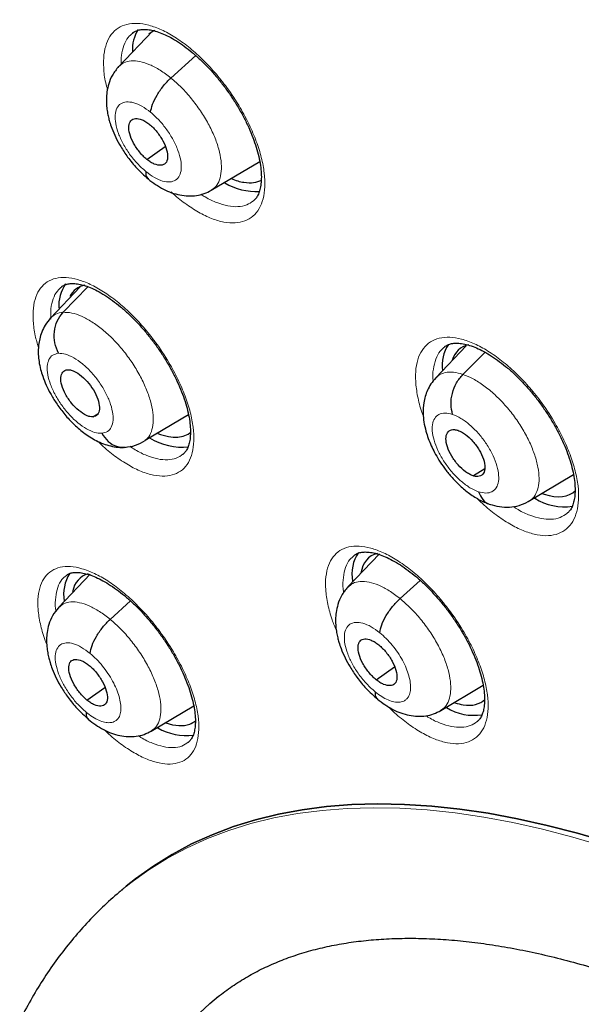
# Model space of a CAD drawing. Header units: millimetres. Extents: x 8 to 2385, y 12 to 2606.
# Tile 74 of 156: x 2171 to 2180, y 921 to 937. Entities that reach past the tile are written whole.
import ezdxf

# ---------------------------------------------------------------- set-up
doc = ezdxf.new("R2010")
doc.units = ezdxf.units.MM

msp = doc.modelspace()

# ---------------------------------------------------------------- linework, layer by layer
at = {"color": 7, "linetype": 'Continuous', "lineweight": 30}
for p, q in [((2173.095, 936.975), (2172.543, 936.392)), ((2173.398, 936.202), (2173.806, 936.572)), ((2173.003, 934.864), (2173.306, 935.075)), ((2174.063, 934.356), (2174.858, 934.83)), ((2171.905, 932.766), (2171.421, 932.254)), ((2171.627, 932.348), (2172.033, 932.769)), ((2178.253, 931.799), (2177.752, 931.269)), ((2178.2, 931.328), (2178.564, 931.691)), ((2172.117, 930.629), (2172.195, 930.676)), ((2172.978, 930.243), (2173.687, 930.666)), ((2178.373, 929.664), (2178.557, 929.779)), ((2179.273, 929.235), (2180.016, 929.679)), ((2176.826, 928.376), (2176.309, 927.83)), ((2172.072, 928.042), (2171.556, 927.497)), ((2177.165, 927.64), (2177.495, 927.939)), ((2172.4, 927.298), (2172.733, 927.6)), ((2176.772, 926.305), (2177.075, 926.515)), ((2172.018, 925.97), (2172.314, 926.177)), ((2177.835, 925.798), (2178.533, 926.214)), ((2173.076, 925.46), (2173.775, 925.877)), ((2172.666, 922.907), (2172.592, 922.845)), ((2172.592, 922.845), (2172.6, 922.852))]:
    msp.add_line(p, q, dxfattribs=at)
at = {"color": 252, "linetype": 'Continuous', "lineweight": 0, "flags": 128}
for points in [[(2172.6, 922.852), (2172.743, 922.967), (2173.036, 923.178), (2173.343, 923.369), (2173.664, 923.541), (2174.001, 923.694), (2174.351, 923.826), (2174.714, 923.939), (2175.091, 924.032), (2175.481, 924.104), (2175.884, 924.156), (2176.299, 924.189), (2176.725, 924.2), (2177.163, 924.192), (2177.612, 924.163), (2178.071, 924.114), (2178.541, 924.045), (2179.02, 923.956), (2179.508, 923.847), (2180.005, 923.717), (2180.51, 923.568)], [(2173.785, 920.744), (2174.038, 920.977), (2174.164, 921.082)]]:
    msp.add_lwpolyline(points, dxfattribs=at)
at = {"color": 7, "linetype": 'Continuous', "lineweight": 30, "flags": 128}
for points in [[(2172.666, 922.907), (2172.818, 923.029), (2173.11, 923.24), (2173.418, 923.432), (2173.739, 923.604), (2174.075, 923.756), (2174.426, 923.889), (2174.789, 924.001), (2175.166, 924.094), (2175.556, 924.166), (2175.959, 924.219), (2176.374, 924.251), (2176.8, 924.263), (2177.238, 924.254), (2177.687, 924.225), (2178.146, 924.176), (2178.616, 924.107), (2179.095, 924.018), (2179.583, 923.909), (2180.08, 923.779), (2180.586, 923.63)], [(2180.586, 923.63), (2180.08, 923.779), (2179.583, 923.909), (2179.095, 924.018), (2178.616, 924.107), (2178.146, 924.176), (2177.687, 924.225), (2177.238, 924.254), (2176.8, 924.263), (2176.374, 924.251), (2175.959, 924.219), (2175.556, 924.166), (2175.166, 924.094), (2174.789, 924.001), (2174.426, 923.889), (2174.075, 923.756), (2173.739, 923.604), (2173.418, 923.432), (2173.11, 923.24), (2172.818, 923.029), (2172.666, 922.907)], [(2173.785, 920.744), (2174.038, 920.977), (2174.183, 921.097)]]:
    msp.add_lwpolyline(points, dxfattribs=at)
at = {"color": 7, "linetype": 'Continuous', "lineweight": 30}
for centre, radius, start, end in [((2173.371, 936.677), 0.605, 147.7828, 183.7313), ((2174.793, 935.306), 0.97, 238.4838, 273.7233), ((2172.166, 932.461), 0.61, 144.6084, 184.4418), ((2178.481, 931.477), 0.623, 146.6489, 188.0221), ((2173.576, 931.111), 0.981, 237.5426, 276.6689), ((2179.87, 930.072), 0.924, 237.9174, 278.0984), ((2177.011, 928.042), 0.637, 145.9522, 190.5865), ((2172.311, 927.7), 0.676, 148.2288, 188.7168), ((2178.381, 926.598), 0.879, 238.8632, 278.9556), ((2173.651, 926.309), 0.923, 239.5262, 277.3648)]:
    msp.add_arc(centre, radius, start, end, dxfattribs=at)
for centre, major_axis, ratio, start_param, end_param in [((2173.991, 935.743), (-0.946, 1.189), 0.45452, 6.133022, 6.300783), ((2173.991, 935.743), (-0.946, 1.189), 0.45452, 2.463025, 2.68311), ((2173.991, 935.743), (-0.946, 1.189), 0.45452, 2.68311, 3.061582), ((2172.773, 931.548), (-0.941, 1.178), 0.454529, 6.044761, 6.497767), ((2179.081, 930.567), (-0.938, 1.178), 0.455783, 6.047389, 6.59648), ((2172.773, 931.548), (-0.941, 1.178), 0.454529, 2.477573, 2.838002), ((2172.773, 931.548), (-0.941, 1.178), 0.454529, 2.838002, 3.162265), ((2179.081, 930.567), (-0.938, 1.178), 0.455783, 2.493189, 2.525436), ((2179.081, 930.567), (-0.938, 1.178), 0.455783, 2.525436, 3.199523), ((2177.597, 927.138), (-0.94, 1.178), 0.45508, 6.067049, 6.683705), ((2172.854, 926.803), (-0.943, 1.178), 0.454182, 6.076395, 6.647397), ((2177.597, 927.138), (-0.94, 1.178), 0.45508, 2.539894, 2.681884), ((2177.597, 927.138), (-0.94, 1.178), 0.45508, 2.681884, 3.188655), ((2172.854, 926.803), (-0.943, 1.178), 0.454182, 2.993886, 3.152516), ((2172.854, 926.803), (-0.943, 1.178), 0.454182, 2.524458, 2.993886)]:
    msp.add_ellipse(centre, major_axis=major_axis, ratio=ratio, start_param=start_param, end_param=end_param, dxfattribs=at)
for points, knots in [([(2161.589, 939.385), (2161.706, 939.467), (2161.944, 939.635), (2162.322, 939.866), (2162.716, 940.084), (2163.124, 940.285), (2163.544, 940.467), (2163.977, 940.632), (2164.422, 940.779), (2164.879, 940.908), (2165.348, 941.02), (2165.828, 941.113), (2166.32, 941.189), (2166.822, 941.247), (2167.335, 941.287), (2167.86, 941.309), (2168.394, 941.313), (2168.939, 941.299), (2169.494, 941.267), (2170.059, 941.218), (2170.633, 941.151), (2171.216, 941.066), (2171.809, 940.963), (2172.41, 940.842), (2173.02, 940.703), (2173.638, 940.547), (2174.264, 940.373), (2174.898, 940.182), (2175.539, 939.973), (2176.187, 939.746), (2176.841, 939.502), (2177.502, 939.241), (2178.169, 938.963), (2178.842, 938.667), (2179.52, 938.355), (2180.203, 938.026), (2180.891, 937.68), (2181.583, 937.318), (2182.267, 936.946), (2182.773, 936.661), (2183.047, 936.504), (2183.1, 936.473)], [0, 0, 0, 0, 0.025624, 0.052318, 0.078988, 0.105626, 0.132224, 0.158776, 0.185279, 0.211732, 0.238135, 0.264489, 0.290799, 0.317068, 0.343298, 0.369496, 0.395665, 0.421809, 0.447932, 0.474038, 0.50013, 0.526211, 0.552284, 0.578351, 0.604414, 0.630474, 0.656533, 0.682592, 0.708652, 0.734714, 0.760778, 0.786844, 0.812914, 0.838988, 0.865065, 0.891146, 0.917232, 0.943321, 0.969414, 0.994141, 1, 1, 1, 1]), ([(2159.622, 940.022), (2159.62, 940.021), (2159.5, 939.915), (2159.274, 939.688), (2158.946, 939.343), (2158.634, 938.978), (2158.336, 938.598), (2158.052, 938.202), (2157.784, 937.789), (2157.53, 937.36), (2157.291, 936.915), (2157.068, 936.454), (2156.86, 935.978), (2156.667, 935.487), (2156.49, 934.981), (2156.328, 934.46), (2156.182, 933.924), (2156.052, 933.374), (2155.938, 932.811), (2155.84, 932.233), (2155.759, 931.642), (2155.693, 931.039), (2155.643, 930.422), (2155.61, 929.793), (2155.592, 929.152), (2155.591, 928.5), (2155.606, 927.836), (2155.637, 927.16), (2155.684, 926.474), (2155.747, 925.778), (2155.826, 925.072), (2155.921, 924.355), (2156.032, 923.63), (2156.158, 922.895), (2156.301, 922.151), (2156.458, 921.399), (2156.632, 920.639), (2156.821, 919.872), (2157.025, 919.097), (2157.244, 918.315), (2157.479, 917.526), (2157.728, 916.731), (2157.993, 915.93), (2158.272, 915.124), (2158.566, 914.312), (2158.874, 913.496), (2159.196, 912.675), (2159.533, 911.85), (2159.884, 911.022), (2160.248, 910.19), (2160.626, 909.355), (2161.018, 908.517), (2161.422, 907.678), (2161.84, 906.837), (2162.271, 905.994), (2162.715, 905.15), (2163.171, 904.306), (2163.639, 903.462), (2164.119, 902.617), (2164.611, 901.774), (2165.115, 900.931), (2165.63, 900.089), (2166.156, 899.25), (2166.693, 898.412), (2167.241, 897.577), (2167.799, 896.745), (2168.367, 895.916), (2168.945, 895.091), (2169.532, 894.27), (2170.129, 893.453), (2170.735, 892.641), (2171.349, 891.834), (2171.972, 891.033), (2172.603, 890.238), (2173.242, 889.449), (2173.889, 888.667), (2174.543, 887.891), (2175.203, 887.124), (2175.871, 886.363), (2176.545, 885.611), (2177.224, 884.868), (2177.91, 884.133), (2178.601, 883.408), (2179.297, 882.691), (2179.997, 881.985), (2180.703, 881.289), (2181.412, 880.603), (2182.125, 879.929), (2182.734, 879.362), (2183.107, 879.025), (2183.24, 878.905)], [0, 0, 0, 0, 0.000179, 0.011527, 0.022879, 0.034239, 0.04561, 0.056994, 0.068393, 0.079809, 0.091242, 0.102694, 0.114163, 0.12565, 0.137154, 0.148674, 0.160208, 0.171754, 0.183312, 0.19488, 0.206457, 0.21804, 0.22963, 0.241224, 0.252821, 0.264421, 0.276023, 0.287626, 0.29923, 0.310833, 0.322436, 0.334038, 0.345639, 0.357239, 0.368837, 0.380434, 0.392029, 0.403623, 0.415215, 0.426805, 0.438393, 0.44998, 0.461565, 0.473148, 0.48473, 0.496311, 0.50789, 0.519467, 0.531043, 0.542618, 0.554192, 0.565764, 0.577335, 0.588905, 0.600475, 0.612043, 0.62361, 0.635177, 0.646743, 0.658308, 0.669872, 0.681436, 0.692999, 0.704562, 0.716124, 0.727686, 0.739248, 0.750809, 0.76237, 0.77393, 0.785491, 0.797051, 0.808611, 0.820171, 0.831731, 0.843291, 0.854852, 0.866412, 0.877972, 0.889533, 0.901094, 0.912655, 0.924216, 0.935778, 0.94734, 0.958903, 0.970466, 0.98203, 0.993595, 1, 1, 1, 1]), ([(2172.769, 936.944), (2172.785, 936.955), (2172.816, 936.977), (2172.875, 936.996), (2172.948, 937.004), (2173.036, 936.999), (2173.137, 936.978), (2173.248, 936.94), (2173.366, 936.885), (2173.49, 936.815), (2173.619, 936.727), (2173.75, 936.624), (2173.882, 936.507), (2174.012, 936.377), (2174.139, 936.235), (2174.26, 936.084), (2174.375, 935.926), (2174.48, 935.762), (2174.576, 935.596), (2174.66, 935.429), (2174.732, 935.263), (2174.791, 935.101), (2174.836, 934.946), (2174.867, 934.799), (2174.884, 934.664), (2174.887, 934.543), (2174.878, 934.435), (2174.859, 934.346), (2174.83, 934.273), (2174.795, 934.216), (2174.767, 934.192), (2174.754, 934.18)], [0, 0, 0, 0, 0.036633, 0.072301, 0.105411, 0.140692, 0.175125, 0.20897, 0.242258, 0.276253, 0.310525, 0.344618, 0.379295, 0.414038, 0.448767, 0.483858, 0.518984, 0.553982, 0.588825, 0.623706, 0.658794, 0.693335, 0.727775, 0.762405, 0.796255, 0.829843, 0.863819, 0.897109, 0.93028, 0.965612, 1, 1, 1, 1]), ([(2172.54, 936.391), (2172.503, 936.345), (2172.434, 936.26), (2172.375, 936.113), (2172.346, 935.98), (2172.336, 935.856), (2172.34, 935.746), (2172.353, 935.645), (2172.37, 935.56), (2172.394, 935.472), (2172.431, 935.362), (2172.49, 935.225), (2172.577, 935.064), (2172.691, 934.892), (2172.813, 934.744), (2172.927, 934.626), (2172.99, 934.573), (2173.023, 934.546)], [0, 0, 0, 0, 0.09102, 0.170098, 0.237257, 0.292896, 0.3506, 0.398087, 0.439339, 0.475789, 0.529296, 0.60863, 0.684972, 0.775653, 0.880491, 0.938354, 1, 1, 1, 1]), ([(2173.065, 935.639), (2173.073, 935.681), (2173.089, 935.767), (2173.168, 935.921), (2173.272, 936.075), (2173.356, 936.16), (2173.398, 936.202)], [0, 0, 0, 0, 0.24862, 0.499588, 0.750803, 1, 1, 1, 1]), ([(2173.003, 934.864), (2172.982, 934.882), (2172.94, 934.918), (2172.863, 935.007), (2172.779, 935.132), (2172.714, 935.286), (2172.699, 935.418), (2172.732, 935.51), (2172.812, 935.546), (2172.904, 935.527), (2172.986, 935.486), (2173.028, 935.454), (2173.049, 935.438)], [0, 0, 0, 0, 0.062837, 0.125535, 0.250821, 0.37553, 0.500017, 0.624488, 0.749182, 0.874468, 0.937166, 1, 1, 1, 1]), ([(2173.049, 935.438), (2173.07, 935.42), (2173.111, 935.384), (2173.189, 935.295), (2173.272, 935.17), (2173.337, 935.017), (2173.352, 934.885), (2173.319, 934.792), (2173.239, 934.757), (2173.147, 934.775), (2173.066, 934.816), (2173.024, 934.848), (2173.003, 934.864)], [0, 0, 0, 0, 0.062838, 0.125536, 0.250822, 0.375531, 0.500019, 0.624489, 0.749182, 0.874469, 0.937166, 1, 1, 1, 1]), ([(2172.987, 934.664), (2172.987, 934.627), (2172.986, 934.573), (2173.018, 934.554), (2173.028, 934.548)], [0, 0, 0, 0, 0.683394, 1, 1, 1, 1]), ([(2173.023, 934.542), (2173.105, 934.481), (2173.272, 934.359), (2173.501, 934.281), (2173.683, 934.258), (2173.818, 934.266), (2173.947, 934.295), (2174.026, 934.336), (2174.065, 934.357)], [0, 0, 0, 0, 0.2465841, 0.4962202, 0.6224481, 0.7488467, 0.8748765, 1, 1, 1, 1]), ([(2171.601, 932.768), (2171.617, 932.779), (2171.647, 932.8), (2171.704, 932.817), (2171.775, 932.825), (2171.861, 932.819), (2171.961, 932.797), (2172.07, 932.758), (2172.188, 932.704), (2172.312, 932.632), (2172.44, 932.545), (2172.571, 932.441), (2172.703, 932.325), (2172.833, 932.194), (2172.96, 932.053), (2173.082, 931.902), (2173.198, 931.744), (2173.304, 931.581), (2173.401, 931.415), (2173.486, 931.248), (2173.56, 931.083), (2173.62, 930.922), (2173.666, 930.768), (2173.699, 930.622), (2173.717, 930.488), (2173.722, 930.368), (2173.715, 930.262), (2173.697, 930.174), (2173.669, 930.103), (2173.636, 930.048), (2173.61, 930.024), (2173.597, 930.012)], [0, 0, 0, 0, 0.037673, 0.072979, 0.105816, 0.1408, 0.175047, 0.208848, 0.242032, 0.275981, 0.310237, 0.344351, 0.379021, 0.41377, 0.448513, 0.483596, 0.518716, 0.55372, 0.588567, 0.623426, 0.658487, 0.693019, 0.727418, 0.762009, 0.795829, 0.829339, 0.863224, 0.896421, 0.929428, 0.964597, 1, 1, 1, 1]), ([(2171.421, 932.255), (2171.39, 932.218), (2171.332, 932.147), (2171.275, 932.028), (2171.241, 931.916), (2171.219, 931.792), (2171.216, 931.667), (2171.229, 931.534), (2171.254, 931.413), (2171.293, 931.284), (2171.346, 931.153), (2171.42, 931.006), (2171.514, 930.85), (2171.637, 930.684), (2171.787, 930.517), (2171.967, 930.36), (2172.177, 930.227), (2172.37, 930.153), (2172.531, 930.123), (2172.612, 930.126), (2172.653, 930.128)], [0, 0, 0, 0, 0.052877, 0.099932, 0.141043, 0.176306, 0.230321, 0.270881, 0.316367, 0.356329, 0.408689, 0.457861, 0.515669, 0.581163, 0.651165, 0.726663, 0.809223, 0.899958, 0.948763, 1, 1, 1, 1]), ([(2171.55, 931.674), (2171.527, 931.73), (2171.48, 931.842), (2171.476, 932.031), (2171.521, 932.212), (2171.592, 932.303), (2171.627, 932.348)], [0, 0, 0, 0, 0.248376, 0.499435, 0.750536, 1, 1, 1, 1]), ([(2177.897, 931.781), (2177.914, 931.793), (2177.948, 931.816), (2178.01, 931.835), (2178.085, 931.843), (2178.175, 931.837), (2178.279, 931.816), (2178.392, 931.777), (2178.512, 931.722), (2178.638, 931.651), (2178.769, 931.563), (2178.902, 931.46), (2179.035, 931.344), (2179.166, 931.214), (2179.294, 931.073), (2179.417, 930.922), (2179.532, 930.764), (2179.639, 930.602), (2179.734, 930.437), (2179.819, 930.27), (2179.891, 930.106), (2179.95, 929.946), (2179.994, 929.792), (2180.025, 929.647), (2180.041, 929.514), (2180.044, 929.394), (2180.035, 929.288), (2180.015, 929.2), (2179.985, 929.129), (2179.95, 929.074), (2179.923, 929.051), (2179.91, 929.04)], [0, 0, 0, 0, 0.0396866, 0.0748441, 0.107857, 0.1430034, 0.1774143, 0.2112498, 0.2446252, 0.2786811, 0.3129914, 0.3471133, 0.381821, 0.4165698, 0.4513005, 0.4863949, 0.5215074, 0.5564861, 0.5912969, 0.6261567, 0.6612206, 0.6957171, 0.7301297, 0.7647254, 0.798529, 0.8321007, 0.8660898, 0.8994215, 0.9327215, 0.9683675, 1, 1, 1, 1]), ([(2172.117, 930.629), (2172.1, 930.629), (2172.067, 930.63), (2171.99, 930.658), (2171.885, 930.726), (2171.762, 930.849), (2171.661, 930.999), (2171.597, 931.152), (2171.583, 931.283), (2171.61, 931.359), (2171.652, 931.396), (2171.682, 931.401), (2171.697, 931.404)], [0, 0, 0, 0, 0.062835, 0.125528, 0.250809, 0.375516, 0.499999, 0.624482, 0.74919, 0.874472, 0.937165, 1, 1, 1, 1]), ([(2171.697, 931.404), (2171.713, 931.403), (2171.746, 931.403), (2171.824, 931.375), (2171.929, 931.307), (2172.052, 931.184), (2172.152, 931.034), (2172.216, 930.881), (2172.231, 930.75), (2172.204, 930.673), (2172.161, 930.637), (2172.132, 930.632), (2172.117, 930.629)], [0, 0, 0, 0, 0.062835, 0.125528, 0.25081, 0.375517, 0.5, 0.624484, 0.749191, 0.874472, 0.937165, 1, 1, 1, 1]), ([(2177.752, 931.269), (2177.724, 931.237), (2177.671, 931.175), (2177.6, 931.04), (2177.552, 930.877), (2177.541, 930.697), (2177.555, 930.541), (2177.586, 930.402), (2177.629, 930.272), (2177.676, 930.156), (2177.735, 930.037), (2177.806, 929.913), (2177.897, 929.779), (2178.007, 929.641), (2178.138, 929.504), (2178.29, 929.376), (2178.463, 929.261), (2178.582, 929.214), (2178.645, 929.189)], [0, 0, 0, 0, 0.053309, 0.102623, 0.188828, 0.259128, 0.315287, 0.375522, 0.422256, 0.47262, 0.518119, 0.570223, 0.628787, 0.69202, 0.760019, 0.833537, 0.913245, 1, 1, 1, 1]), ([(2178.029, 930.669), (2178.017, 930.723), (2177.993, 930.831), (2178.019, 931.016), (2178.086, 931.193), (2178.162, 931.283), (2178.2, 931.328)], [0, 0, 0, 0, 0.24836, 0.499428, 0.750543, 1, 1, 1, 1]), ([(2172.263, 930.359), (2172.296, 930.311), (2172.361, 930.216), (2172.503, 930.132), (2172.603, 930.13), (2172.653, 930.129)], [0, 0, 0, 0, 0.339066, 0.674815, 1, 1, 1, 1]), ([(2178.365, 929.659), (2178.346, 929.667), (2178.306, 929.683), (2178.221, 929.739), (2178.117, 929.836), (2178.008, 929.982), (2177.937, 930.136), (2177.911, 930.275), (2177.937, 930.375), (2177.996, 930.417), (2178.059, 930.423), (2178.097, 930.413), (2178.116, 930.407)], [0, 0, 0, 0, 0.062835, 0.125528, 0.250808, 0.375516, 0.499999, 0.624483, 0.749191, 0.874472, 0.937165, 1, 1, 1, 1]), ([(2178.116, 930.407), (2178.136, 930.399), (2178.176, 930.384), (2178.26, 930.327), (2178.365, 930.23), (2178.473, 930.084), (2178.544, 929.931), (2178.571, 929.792), (2178.544, 929.692), (2178.486, 929.65), (2178.422, 929.644), (2178.384, 929.654), (2178.365, 929.659)], [0, 0, 0, 0, 0.062835, 0.125528, 0.250809, 0.375517, 0.5, 0.624484, 0.749192, 0.874472, 0.937165, 1, 1, 1, 1]), ([(2172.64, 930.127), (2172.701, 930.135), (2172.825, 930.15), (2172.927, 930.211), (2172.978, 930.242)], [0, 0, 0, 0, 0.495029, 1, 1, 1, 1]), ([(2178.453, 929.398), (2178.474, 929.353), (2178.517, 929.264), (2178.591, 929.197), (2178.636, 929.193), (2178.638, 929.193)], [0, 0, 0, 0, 0.49226, 0.979657, 1, 1, 1, 1]), ([(2178.638, 929.192), (2178.692, 929.176), (2178.801, 929.144), (2178.966, 929.14), (2179.127, 929.165), (2179.222, 929.211), (2179.27, 929.234)], [0, 0, 0, 0, 0.239274, 0.486433, 0.740622, 1, 1, 1, 1]), ([(2176.41, 928.349), (2176.427, 928.361), (2176.458, 928.383), (2176.518, 928.401), (2176.591, 928.408), (2176.68, 928.402), (2176.781, 928.38), (2176.893, 928.341), (2177.012, 928.286), (2177.138, 928.215), (2177.268, 928.127), (2177.401, 928.025), (2177.534, 927.908), (2177.665, 927.778), (2177.793, 927.637), (2177.917, 927.487), (2178.033, 927.33), (2178.14, 927.167), (2178.237, 927.003), (2178.323, 926.837), (2178.396, 926.673), (2178.456, 926.513), (2178.502, 926.36), (2178.535, 926.216), (2178.553, 926.083), (2178.557, 925.964), (2178.549, 925.859), (2178.531, 925.772), (2178.503, 925.702), (2178.47, 925.648), (2178.443, 925.625), (2178.431, 925.614)], [0, 0, 0, 0, 0.03979, 0.074743, 0.107547, 0.142472, 0.176732, 0.210525, 0.243797, 0.277803, 0.312092, 0.346224, 0.380921, 0.415674, 0.450414, 0.485502, 0.520613, 0.555598, 0.590419, 0.625264, 0.660311, 0.694808, 0.729189, 0.763759, 0.797544, 0.831047, 0.864953, 0.898191, 0.931314, 0.966761, 1, 1, 1, 1]), ([(2171.675, 928.019), (2171.689, 928.029), (2171.718, 928.049), (2171.773, 928.066), (2171.843, 928.073), (2171.927, 928.066), (2172.026, 928.044), (2172.135, 928.006), (2172.252, 927.951), (2172.375, 927.88), (2172.504, 927.792), (2172.635, 927.689), (2172.767, 927.573), (2172.898, 927.443), (2173.026, 927.302), (2173.149, 927.152), (2173.265, 926.994), (2173.373, 926.832), (2173.471, 926.667), (2173.557, 926.501), (2173.632, 926.336), (2173.694, 926.176), (2173.742, 926.023), (2173.776, 925.878), (2173.797, 925.745), (2173.803, 925.626), (2173.797, 925.521), (2173.781, 925.434), (2173.755, 925.364), (2173.723, 925.31), (2173.698, 925.286), (2173.685, 925.274)], [0, 0, 0, 0, 0.0380358, 0.0730454, 0.105665, 0.1404117, 0.1745129, 0.2082888, 0.2413878, 0.2752995, 0.3095409, 0.3436702, 0.3783303, 0.4130823, 0.4478326, 0.4829031, 0.5180131, 0.553019, 0.5878642, 0.6227031, 0.6577383, 0.6922628, 0.7266304, 0.761186, 0.7949855, 0.8284391, 0.8622531, 0.8953784, 0.928258, 0.9632817, 1, 1, 1, 1]), ([(2176.307, 927.829), (2176.27, 927.783), (2176.201, 927.698), (2176.143, 927.552), (2176.113, 927.419), (2176.104, 927.295), (2176.108, 927.185), (2176.121, 927.085), (2176.139, 926.999), (2176.163, 926.911), (2176.2, 926.801), (2176.259, 926.664), (2176.347, 926.504), (2176.461, 926.334), (2176.612, 926.147), (2176.731, 926.043), (2176.794, 925.988)], [0, 0, 0, 0, 0.090856, 0.169847, 0.237003, 0.292718, 0.350645, 0.398341, 0.439711, 0.476203, 0.529742, 0.609076, 0.685398, 0.776044, 0.880836, 1, 1, 1, 1]), ([(2176.832, 927.078), (2176.84, 927.12), (2176.856, 927.205), (2176.935, 927.359), (2177.038, 927.513), (2177.123, 927.598), (2177.165, 927.64)], [0, 0, 0, 0, 0.248695, 0.499614, 0.750768, 1, 1, 1, 1]), ([(2171.554, 927.496), (2171.517, 927.451), (2171.449, 927.367), (2171.391, 927.222), (2171.362, 927.09), (2171.353, 926.966), (2171.357, 926.854), (2171.371, 926.752), (2171.39, 926.665), (2171.414, 926.577), (2171.452, 926.467), (2171.511, 926.331), (2171.599, 926.172), (2171.712, 926.003), (2171.861, 925.818), (2171.978, 925.713), (2172.04, 925.658)], [0, 0, 0, 0, 0.089562, 0.167878, 0.234944, 0.291102, 0.350357, 0.399279, 0.441304, 0.477944, 0.531455, 0.610583, 0.686639, 0.776935, 0.881308, 1, 1, 1, 1]), ([(2172.07, 926.738), (2172.078, 926.78), (2172.093, 926.864), (2172.171, 927.018), (2172.274, 927.171), (2172.358, 927.256), (2172.4, 927.298)], [0, 0, 0, 0, 0.249167, 0.499778, 0.750545, 1, 1, 1, 1]), ([(2176.772, 926.305), (2176.752, 926.323), (2176.71, 926.359), (2176.632, 926.448), (2176.548, 926.572), (2176.483, 926.726), (2176.467, 926.857), (2176.5, 926.949), (2176.58, 926.985), (2176.672, 926.966), (2176.754, 926.925), (2176.796, 926.894), (2176.817, 926.878)], [0, 0, 0, 0, 0.062837, 0.125536, 0.250822, 0.375529, 0.500015, 0.624486, 0.749181, 0.874468, 0.937166, 1, 1, 1, 1]), ([(2176.817, 926.878), (2176.837, 926.859), (2176.879, 926.823), (2176.957, 926.735), (2177.041, 926.61), (2177.106, 926.457), (2177.122, 926.325), (2177.089, 926.233), (2177.009, 926.198), (2176.917, 926.216), (2176.835, 926.257), (2176.794, 926.289), (2176.772, 926.305)], [0, 0, 0, 0, 0.062837, 0.125536, 0.250823, 0.37553, 0.500016, 0.624487, 0.749181, 0.874468, 0.937166, 1, 1, 1, 1]), ([(2172.018, 925.97), (2171.997, 925.989), (2171.956, 926.025), (2171.878, 926.114), (2171.795, 926.239), (2171.729, 926.392), (2171.713, 926.523), (2171.744, 926.614), (2171.823, 926.648), (2171.913, 926.629), (2171.994, 926.587), (2172.036, 926.555), (2172.057, 926.539)], [0, 0, 0, 0, 0.062838, 0.12554, 0.250831, 0.375533, 0.500015, 0.624483, 0.749172, 0.874463, 0.937165, 1, 1, 1, 1]), ([(2172.057, 926.539), (2172.077, 926.521), (2172.119, 926.484), (2172.196, 926.395), (2172.28, 926.271), (2172.345, 926.118), (2172.362, 925.987), (2172.33, 925.895), (2172.252, 925.861), (2172.161, 925.881), (2172.08, 925.922), (2172.039, 925.954), (2172.018, 925.97)], [0, 0, 0, 0, 0.0628381, 0.1255406, 0.2508317, 0.3755333, 0.5000155, 0.6244829, 0.7491717, 0.8744634, 0.9371652, 1, 1, 1, 1]), ([(2176.757, 926.105), (2176.757, 926.068), (2176.757, 926.015), (2176.788, 925.996), (2176.798, 925.99)], [0, 0, 0, 0, 0.68734, 1, 1, 1, 1]), ([(2176.793, 925.984), (2176.876, 925.923), (2177.043, 925.801), (2177.272, 925.723), (2177.454, 925.701), (2177.589, 925.708), (2177.719, 925.737), (2177.798, 925.778), (2177.837, 925.799)], [0, 0, 0, 0, 0.24642, 0.496033, 0.622291, 0.748736, 0.874821, 1, 1, 1, 1]), ([(2172.004, 925.772), (2172.005, 925.736), (2172.005, 925.684), (2172.036, 925.666), (2172.045, 925.661)], [0, 0, 0, 0, 0.706448, 1, 1, 1, 1]), ([(2172.04, 925.654), (2172.122, 925.593), (2172.286, 925.47), (2172.514, 925.389), (2172.696, 925.365), (2172.83, 925.371), (2172.96, 925.4), (2173.039, 925.441), (2173.078, 925.461)], [0, 0, 0, 0, 0.245725, 0.495146, 0.621481, 0.748105, 0.874462, 1, 1, 1, 1]), ([(2172.602, 922.851), (2172.584, 922.837), (2172.47, 922.747), (2172.273, 922.563), (2172.011, 922.299), (2171.765, 922.018), (2171.533, 921.72), (2171.316, 921.407), (2171.115, 921.078), (2170.928, 920.732), (2170.757, 920.371), (2170.602, 919.994), (2170.463, 919.602), (2170.34, 919.195), (2170.234, 918.773), (2170.144, 918.337), (2170.072, 917.887), (2170.016, 917.424), (2169.978, 916.948), (2169.956, 916.46), (2169.952, 915.961), (2169.965, 915.45), (2169.995, 914.93), (2170.042, 914.399), (2170.105, 913.86), (2170.185, 913.312), (2170.281, 912.755), (2170.394, 912.191), (2170.522, 911.62), (2170.667, 911.042), (2170.827, 910.458), (2171.002, 909.868), (2171.192, 909.273), (2171.398, 908.673), (2171.618, 908.069), (2171.853, 907.46), (2172.101, 906.848), (2172.364, 906.234), (2172.641, 905.616), (2172.931, 904.997), (2173.235, 904.377), (2173.551, 903.755), (2173.88, 903.133), (2174.221, 902.51), (2174.575, 901.889), (2174.94, 901.268), (2175.317, 900.649), (2175.705, 900.032), (2176.103, 899.417), (2176.512, 898.806), (2176.932, 898.198), (2177.361, 897.594), (2177.799, 896.995), (2178.246, 896.4), (2178.702, 895.811), (2179.166, 895.229), (2179.638, 894.652), (2180.118, 894.083), (2180.604, 893.522), (2181.098, 892.968), (2181.597, 892.422), (2182.102, 891.886), (2182.613, 891.359), (2183.129, 890.842), (2183.649, 890.335), (2184.173, 889.838), (2184.702, 889.353), (2185.092, 889.002), (2185.308, 888.817), (2185.345, 888.785)], [0, 0, 0, 0, 0.00259, 0.016877, 0.031169, 0.045488, 0.059857, 0.074294, 0.088817, 0.103439, 0.118169, 0.133012, 0.147969, 0.163037, 0.17821, 0.193477, 0.208828, 0.224249, 0.239728, 0.255252, 0.270809, 0.286391, 0.301987, 0.317591, 0.333196, 0.348796, 0.364389, 0.379973, 0.395545, 0.411105, 0.426651, 0.442185, 0.457705, 0.473213, 0.488707, 0.50419, 0.519661, 0.535121, 0.550571, 0.566011, 0.581442, 0.596865, 0.61228, 0.627687, 0.643089, 0.658485, 0.673875, 0.689261, 0.704642, 0.72002, 0.735395, 0.750768, 0.766138, 0.781507, 0.796875, 0.812242, 0.827609, 0.842977, 0.858345, 0.873715, 0.889086, 0.90446, 0.919837, 0.935217, 0.9506, 0.965989, 0.981382, 0.99678, 1, 1, 1, 1]), ([(2174.164, 921.082), (2174.167, 921.084), (2174.243, 921.15), (2174.405, 921.263), (2174.653, 921.421), (2174.915, 921.56), (2175.189, 921.681), (2175.475, 921.785), (2175.772, 921.871), (2176.08, 921.941), (2176.399, 921.994), (2176.728, 922.03), (2177.068, 922.05), (2177.42, 922.054), (2177.782, 922.041), (2178.155, 922.012), (2178.538, 921.966), (2178.932, 921.904), (2179.336, 921.825), (2179.75, 921.729), (2180.173, 921.616), (2180.605, 921.487), (2181.046, 921.34), (2181.495, 921.177), (2181.951, 920.996), (2182.415, 920.799), (2182.885, 920.585), (2183.362, 920.355), (2183.844, 920.108), (2184.331, 919.844), (2184.824, 919.565), (2185.32, 919.27), (2185.819, 918.959), (2186.322, 918.632), (2186.827, 918.291), (2187.335, 917.935), (2187.843, 917.564), (2188.251, 917.256), (2188.489, 917.071), (2188.558, 917.018)], [0, 0, 0, 0, 0.001082, 0.032191, 0.063293, 0.094157, 0.124635, 0.154654, 0.184202, 0.213311, 0.242035, 0.270435, 0.298572, 0.3265, 0.354267, 0.381915, 0.409475, 0.436976, 0.464439, 0.491882, 0.519318, 0.546755, 0.574202, 0.601664, 0.629147, 0.656655, 0.684188, 0.711749, 0.739337, 0.766954, 0.794598, 0.82227, 0.849967, 0.87769, 0.905436, 0.933205, 0.960995, 0.988805, 1, 1, 1, 1])]:
    msp.add_open_spline(points, degree=3, knots=knots, dxfattribs=at)
at = {"color": 252, "linetype": 'Continuous', "lineweight": 0}
for points, knots in [([(2172.356, 936.012), (2172.346, 936.049), (2172.31, 936.175), (2172.289, 936.371), (2172.291, 936.59), (2172.335, 936.775), (2172.413, 936.924), (2172.527, 937.031), (2172.671, 937.093), (2172.842, 937.108), (2173.035, 937.078), (2173.244, 937.001), (2173.463, 936.881), (2173.687, 936.72), (2173.909, 936.524), (2174.123, 936.297), (2174.339, 936.027), (2174.531, 935.735), (2174.69, 935.435), (2174.808, 935.158), (2174.891, 934.89), (2174.939, 934.637), (2174.948, 934.409), (2174.92, 934.21), (2174.854, 934.047), (2174.753, 933.923), (2174.62, 933.845), (2174.459, 933.811), (2174.274, 933.825), (2174.07, 933.884), (2173.853, 933.989), (2173.631, 934.137), (2173.478, 934.254), (2173.405, 934.327), (2173.403, 934.329)], [0, 0, 0, 0, 0.013997, 0.046655, 0.079313, 0.111939, 0.144565, 0.177137, 0.209709, 0.242228, 0.274747, 0.307237, 0.339728, 0.372227, 0.404727, 0.437267, 0.469809, 0.5104, 0.543058, 0.575717, 0.608375, 0.641033, 0.673685, 0.706336, 0.738947, 0.771558, 0.804112, 0.836666, 0.869172, 0.901679, 0.934168, 0.966657, 0.999166, 1, 1, 1, 1]), ([(2172.772, 936.942), (2172.745, 936.92), (2172.683, 936.868), (2172.621, 936.741), (2172.581, 936.594), (2172.582, 936.481), (2172.582, 936.434)], [0, 0, 0, 0, 0.216445, 0.506296, 0.796149, 1, 1, 1, 1]), ([(2172.544, 936.39), (2172.57, 936.413), (2172.624, 936.462), (2172.743, 936.49), (2172.887, 936.479), (2173.049, 936.427), (2173.221, 936.338), (2173.339, 936.248), (2173.398, 936.202)], [0, 0, 0, 0, 0.147145, 0.317644, 0.488165, 0.658749, 0.829261, 1, 1, 1, 1]), ([(2173.398, 936.202), (2173.457, 936.152), (2173.574, 936.051), (2173.739, 935.864), (2173.888, 935.663), (2174.017, 935.451), (2174.119, 935.237), (2174.191, 935.03), (2174.228, 934.837), (2174.232, 934.666), (2174.202, 934.522), (2174.147, 934.415), (2174.087, 934.376), (2174.061, 934.359)], [0, 0, 0, 0, 0.092766, 0.185404, 0.278083, 0.370729, 0.463364, 0.555921, 0.648431, 0.741063, 0.83369, 0.926193, 1, 1, 1, 1]), ([(2172.987, 934.664), (2172.94, 934.706), (2172.846, 934.789), (2172.717, 934.949), (2172.61, 935.119), (2172.531, 935.293), (2172.485, 935.456), (2172.477, 935.599), (2172.506, 935.711), (2172.57, 935.786), (2172.665, 935.817), (2172.785, 935.802), (2172.922, 935.745), (2173.017, 935.674), (2173.065, 935.639)], [0, 0, 0, 0, 0.0833329, 0.1666634, 0.2499992, 0.3333345, 0.4166688, 0.4999984, 0.5833298, 0.6666621, 0.7499959, 0.8333298, 0.9166636, 1, 1, 1, 1]), ([(2173.065, 935.639), (2173.112, 935.597), (2173.206, 935.513), (2173.334, 935.354), (2173.442, 935.184), (2173.521, 935.01), (2173.566, 934.847), (2173.575, 934.704), (2173.546, 934.591), (2173.481, 934.517), (2173.386, 934.486), (2173.266, 934.501), (2173.13, 934.557), (2173.034, 934.628), (2172.987, 934.664)], [0, 0, 0, 0, 0.083333, 0.166663, 0.249999, 0.333334, 0.416669, 0.499998, 0.58333, 0.666662, 0.749996, 0.83333, 0.916664, 1, 1, 1, 1]), ([(2173.897, 934.289), (2173.919, 934.274), (2174.007, 934.214), (2174.157, 934.147), (2174.339, 934.092), (2174.505, 934.08), (2174.647, 934.107), (2174.719, 934.157), (2174.754, 934.181)], [0, 0, 0, 0, 0.063601, 0.254139, 0.444769, 0.635399, 0.826314, 1, 1, 1, 1]), ([(2171.223, 931.766), (2171.203, 931.833), (2171.158, 931.987), (2171.13, 932.207), (2171.131, 932.423), (2171.173, 932.606), (2171.25, 932.752), (2171.361, 932.855), (2171.503, 932.915), (2171.673, 932.927), (2171.864, 932.894), (2172.072, 932.815), (2172.291, 932.693), (2172.514, 932.531), (2172.736, 932.334), (2172.95, 932.107), (2173.166, 931.836), (2173.359, 931.545), (2173.519, 931.246), (2173.638, 930.97), (2173.722, 930.704), (2173.771, 930.454), (2173.782, 930.229), (2173.756, 930.032), (2173.691, 929.873), (2173.593, 929.752), (2173.462, 929.677), (2173.302, 929.646), (2173.118, 929.662), (2172.916, 929.724), (2172.7, 929.83), (2172.479, 929.979), (2172.306, 930.115), (2172.213, 930.21), (2172.192, 930.231)], [0, 0, 0, 0, 0.024195, 0.056204, 0.088212, 0.120186, 0.152161, 0.184093, 0.216026, 0.247926, 0.279826, 0.311718, 0.343609, 0.37552, 0.407431, 0.43938, 0.47133, 0.511224, 0.543237, 0.57525, 0.607264, 0.639278, 0.671278, 0.703278, 0.735239, 0.767201, 0.799121, 0.831041, 0.862936, 0.89483, 0.926725, 0.95862, 0.990542, 1, 1, 1, 1]), ([(2171.605, 932.766), (2171.579, 932.745), (2171.519, 932.696), (2171.459, 932.573), (2171.42, 932.418), (2171.422, 932.294), (2171.423, 932.236)], [0, 0, 0, 0, 0.201237, 0.47851, 0.755785, 1, 1, 1, 1]), ([(2171.422, 932.253), (2171.448, 932.278), (2171.503, 932.33), (2171.584, 932.342), (2171.627, 932.348)], [0, 0, 0, 0, 0.478094, 1, 1, 1, 1]), ([(2171.627, 932.348), (2171.673, 932.347), (2171.765, 932.346), (2171.928, 932.289), (2172.099, 932.197), (2172.276, 932.069), (2172.449, 931.91), (2172.614, 931.726), (2172.763, 931.523), (2172.89, 931.311), (2172.993, 931.098), (2173.067, 930.89), (2173.107, 930.697), (2173.113, 930.525), (2173.082, 930.384), (2173.035, 930.289), (2172.988, 930.257), (2172.974, 930.248)], [0, 0, 0, 0, 0.069317, 0.138539, 0.207792, 0.277019, 0.346238, 0.415398, 0.484522, 0.553737, 0.622952, 0.692076, 0.761236, 0.830455, 0.899682, 0.968934, 1, 1, 1, 1]), ([(2177.549, 930.646), (2177.541, 930.666), (2177.497, 930.778), (2177.45, 930.97), (2177.416, 931.213), (2177.421, 931.43), (2177.465, 931.615), (2177.545, 931.762), (2177.66, 931.868), (2177.806, 931.93), (2177.979, 931.945), (2178.174, 931.915), (2178.386, 931.838), (2178.609, 931.718), (2178.835, 931.558), (2179.06, 931.363), (2179.276, 931.138), (2179.494, 930.869), (2179.687, 930.579), (2179.848, 930.281), (2179.967, 930.006), (2180.05, 929.739), (2180.098, 929.488), (2180.106, 929.261), (2180.077, 929.063), (2180.01, 928.902), (2179.908, 928.779), (2179.773, 928.701), (2179.61, 928.667), (2179.422, 928.682), (2179.216, 928.741), (2178.997, 928.845), (2178.772, 928.991), (2178.581, 929.14), (2178.472, 929.25), (2178.435, 929.287)], [0, 0, 0, 0, 0.007093, 0.038405, 0.069732, 0.101059, 0.132375, 0.16369, 0.194972, 0.226253, 0.257493, 0.288734, 0.319943, 0.351153, 0.382357, 0.413561, 0.444785, 0.476009, 0.514921, 0.546244, 0.577566, 0.608889, 0.640211, 0.671537, 0.702863, 0.73417, 0.765477, 0.796745, 0.828014, 0.859243, 0.890471, 0.921676, 0.952881, 0.984089, 1, 1, 1, 1]), ([(2177.9, 931.778), (2177.874, 931.757), (2177.812, 931.706), (2177.748, 931.582), (2177.71, 931.416), (2177.698, 931.289), (2177.708, 931.215), (2177.708, 931.214)], [0, 0, 0, 0, 0.192986, 0.46006, 0.727136, 0.994335, 1, 1, 1, 1]), ([(2172.263, 930.359), (2172.225, 930.361), (2172.149, 930.364), (2172.012, 930.426), (2171.87, 930.525), (2171.73, 930.659), (2171.602, 930.816), (2171.495, 930.987), (2171.415, 931.16), (2171.37, 931.324), (2171.36, 931.466), (2171.389, 931.577), (2171.451, 931.653), (2171.517, 931.667), (2171.55, 931.674)], [0, 0, 0, 0, 0.083336, 0.16667, 0.250005, 0.333339, 0.416673, 0.500003, 0.583336, 0.666668, 0.750003, 0.833337, 0.916667, 1, 1, 1, 1]), ([(2171.55, 931.674), (2171.588, 931.672), (2171.664, 931.668), (2171.801, 931.606), (2171.944, 931.507), (2172.084, 931.374), (2172.212, 931.217), (2172.319, 931.046), (2172.399, 930.873), (2172.444, 930.709), (2172.454, 930.567), (2172.425, 930.456), (2172.363, 930.379), (2172.297, 930.366), (2172.263, 930.359)], [0, 0, 0, 0, 0.0833328, 0.1666627, 0.2499974, 0.3333316, 0.4166642, 0.499997, 0.5833266, 0.6666607, 0.7499951, 0.8333296, 0.9166637, 1, 1, 1, 1]), ([(2177.756, 931.264), (2177.768, 931.28), (2177.808, 931.326), (2177.905, 931.361), (2178.039, 931.373), (2178.146, 931.343), (2178.2, 931.328)], [0, 0, 0, 0, 0.141068, 0.427331, 0.713468, 1, 1, 1, 1]), ([(2178.2, 931.328), (2178.255, 931.306), (2178.367, 931.262), (2178.545, 931.145), (2178.722, 931), (2178.893, 930.826), (2179.05, 930.631), (2179.188, 930.423), (2179.3, 930.209), (2179.384, 929.998), (2179.437, 929.798), (2179.457, 929.616), (2179.441, 929.459), (2179.389, 929.336), (2179.33, 929.263), (2179.281, 929.243), (2179.27, 929.239)], [0, 0, 0, 0, 0.075414, 0.150725, 0.226069, 0.301386, 0.376693, 0.451936, 0.52714, 0.602443, 0.677746, 0.75295, 0.828194, 0.903501, 0.978817, 1, 1, 1, 1]), ([(2178.453, 929.398), (2178.407, 929.417), (2178.316, 929.455), (2178.171, 929.564), (2178.032, 929.701), (2177.906, 929.862), (2177.804, 930.034), (2177.731, 930.206), (2177.693, 930.366), (2177.692, 930.504), (2177.729, 930.61), (2177.8, 930.676), (2177.901, 930.701), (2177.986, 930.679), (2178.029, 930.669)], [0, 0, 0, 0, 0.083336, 0.16667, 0.250005, 0.333339, 0.416673, 0.500003, 0.583336, 0.666668, 0.750003, 0.833337, 0.916667, 1, 1, 1, 1]), ([(2178.029, 930.669), (2178.075, 930.649), (2178.165, 930.611), (2178.311, 930.503), (2178.45, 930.366), (2178.576, 930.205), (2178.678, 930.033), (2178.751, 929.861), (2178.789, 929.7), (2178.79, 929.563), (2178.753, 929.457), (2178.681, 929.391), (2178.58, 929.366), (2178.495, 929.387), (2178.453, 929.398)], [0, 0, 0, 0, 0.083333, 0.166663, 0.249997, 0.333332, 0.416664, 0.499997, 0.583327, 0.666661, 0.749995, 0.83333, 0.916664, 1, 1, 1, 1]), ([(2172.727, 930.144), (2172.755, 930.124), (2172.849, 930.06), (2173.004, 929.987), (2173.185, 929.93), (2173.349, 929.916), (2173.49, 929.941), (2173.562, 929.99), (2173.596, 930.013)], [0, 0, 0, 0, 0.079463, 0.266171, 0.452864, 0.639557, 0.826402, 1, 1, 1, 1]), ([(2179.024, 929.155), (2179.051, 929.137), (2179.146, 929.074), (2179.302, 929.004), (2179.487, 928.95), (2179.655, 928.938), (2179.8, 928.965), (2179.874, 929.016), (2179.91, 929.04)], [0, 0, 0, 0, 0.075998, 0.263113, 0.45037, 0.637627, 0.825132, 1, 1, 1, 1]), ([(2176.119, 927.113), (2176.094, 927.172), (2176.033, 927.321), (2175.973, 927.549), (2175.937, 927.79), (2175.941, 928.005), (2175.982, 928.187), (2176.06, 928.333), (2176.173, 928.436), (2176.317, 928.496), (2176.488, 928.509), (2176.682, 928.477), (2176.892, 928.398), (2177.113, 928.278), (2177.339, 928.116), (2177.564, 927.921), (2177.779, 927.695), (2177.998, 927.426), (2178.192, 927.137), (2178.354, 926.839), (2178.474, 926.565), (2178.559, 926.301), (2178.608, 926.052), (2178.619, 925.827), (2178.592, 925.631), (2178.527, 925.472), (2178.427, 925.352), (2178.294, 925.276), (2178.133, 925.244), (2177.947, 925.26), (2177.743, 925.321), (2177.524, 925.426), (2177.3, 925.573), (2177.11, 925.724), (2177, 925.834), (2176.962, 925.872)], [0, 0, 0, 0, 0.019973, 0.050869, 0.081767, 0.112665, 0.143546, 0.174427, 0.20528, 0.236132, 0.266958, 0.297783, 0.328594, 0.359405, 0.390221, 0.421037, 0.451875, 0.482713, 0.521181, 0.552079, 0.582977, 0.613876, 0.644774, 0.675668, 0.706563, 0.737436, 0.768309, 0.799152, 0.829995, 0.860815, 0.891634, 0.922444, 0.953254, 0.984076, 1, 1, 1, 1]), ([(2176.413, 928.347), (2176.388, 928.326), (2176.327, 928.277), (2176.266, 928.156), (2176.229, 927.992), (2176.221, 927.848), (2176.235, 927.755), (2176.238, 927.734)], [0, 0, 0, 0, 0.1782734, 0.4280094, 0.6777468, 0.9276383, 1, 1, 1, 1]), ([(2171.358, 926.884), (2171.347, 926.911), (2171.299, 927.028), (2171.248, 927.226), (2171.21, 927.466), (2171.211, 927.679), (2171.25, 927.859), (2171.325, 928.003), (2171.435, 928.104), (2171.575, 928.162), (2171.743, 928.173), (2171.933, 928.139), (2172.141, 928.058), (2172.359, 927.936), (2172.583, 927.773), (2172.805, 927.576), (2173.019, 927.349), (2173.237, 927.079), (2173.431, 926.789), (2173.593, 926.491), (2173.714, 926.218), (2173.8, 925.954), (2173.851, 925.706), (2173.863, 925.483), (2173.839, 925.289), (2173.777, 925.131), (2173.681, 925.013), (2173.551, 924.939), (2173.393, 924.91), (2173.21, 924.928), (2173.009, 924.99), (2172.794, 925.097), (2172.572, 925.247), (2172.407, 925.378), (2172.32, 925.465), (2172.305, 925.48)], [0, 0, 0, 0, 0.00955, 0.041092, 0.072618, 0.104143, 0.13564, 0.167137, 0.198606, 0.230075, 0.261527, 0.29298, 0.324436, 0.355893, 0.38737, 0.418848, 0.450356, 0.481863, 0.52122, 0.552753, 0.584285, 0.615819, 0.647352, 0.678869, 0.710387, 0.741874, 0.773362, 0.804824, 0.836286, 0.867737, 0.899189, 0.93065, 0.962112, 0.993598, 1, 1, 1, 1]), ([(2171.678, 928.016), (2171.653, 927.996), (2171.594, 927.948), (2171.535, 927.828), (2171.501, 927.666), (2171.494, 927.531), (2171.507, 927.447), (2171.509, 927.434)], [0, 0, 0, 0, 0.18442, 0.441179, 0.69794, 0.95495, 1, 1, 1, 1]), ([(2176.311, 927.828), (2176.336, 927.851), (2176.391, 927.9), (2176.509, 927.927), (2176.653, 927.917), (2176.815, 927.864), (2176.988, 927.776), (2177.106, 927.686), (2177.165, 927.64)], [0, 0, 0, 0, 0.147042, 0.317562, 0.488104, 0.658708, 0.829241, 1, 1, 1, 1]), ([(2171.558, 927.495), (2171.582, 927.517), (2171.635, 927.565), (2171.751, 927.591), (2171.894, 927.579), (2172.053, 927.525), (2172.224, 927.434), (2172.341, 927.344), (2172.4, 927.298)], [0, 0, 0, 0, 0.146157, 0.316854, 0.487573, 0.658355, 0.829065, 1, 1, 1, 1]), ([(2177.165, 927.64), (2177.223, 927.59), (2177.34, 927.489), (2177.506, 927.303), (2177.656, 927.102), (2177.785, 926.891), (2177.888, 926.677), (2177.96, 926.47), (2177.998, 926.278), (2178.003, 926.107), (2177.973, 925.964), (2177.918, 925.857), (2177.859, 925.818), (2177.833, 925.801)], [0, 0, 0, 0, 0.092778, 0.185429, 0.27812, 0.370779, 0.463425, 0.555994, 0.648517, 0.74116, 0.8338, 0.926316, 1, 1, 1, 1]), ([(2172.4, 927.298), (2172.458, 927.247), (2172.574, 927.146), (2172.739, 926.959), (2172.888, 926.758), (2173.017, 926.546), (2173.12, 926.333), (2173.193, 926.126), (2173.232, 925.935), (2173.238, 925.765), (2173.21, 925.623), (2173.157, 925.517), (2173.099, 925.48), (2173.074, 925.463)], [0, 0, 0, 0, 0.092836, 0.185547, 0.278297, 0.371014, 0.46372, 0.556348, 0.648929, 0.741632, 0.834331, 0.926905, 1, 1, 1, 1]), ([(2176.757, 926.105), (2176.71, 926.147), (2176.616, 926.23), (2176.487, 926.389), (2176.379, 926.559), (2176.3, 926.732), (2176.254, 926.896), (2176.245, 927.038), (2176.273, 927.15), (2176.337, 927.224), (2176.433, 927.255), (2176.552, 927.24), (2176.689, 927.184), (2176.784, 927.113), (2176.832, 927.078)], [0, 0, 0, 0, 0.0833329, 0.1666634, 0.2499991, 0.3333344, 0.4166686, 0.499998, 0.5833295, 0.6666618, 0.7499957, 0.8333296, 0.9166636, 1, 1, 1, 1]), ([(2176.832, 927.078), (2176.868, 927.047), (2176.939, 926.986), (2177.039, 926.873), (2177.13, 926.752), (2177.208, 926.624), (2177.269, 926.495), (2177.313, 926.369), (2177.337, 926.252), (2177.342, 926.147), (2177.328, 926.071), (2177.308, 926.031), (2177.296, 926.013), (2177.29, 926.005), (2177.284, 925.999), (2177.278, 925.991), (2177.261, 925.974), (2177.23, 925.953), (2177.19, 925.939), (2177.138, 925.932), (2177.067, 925.937), (2176.969, 925.968), (2176.865, 926.022), (2176.793, 926.077), (2176.757, 926.105)], [0, 0, 0, 0, 0.062598, 0.124981, 0.187341, 0.249637, 0.311875, 0.374281, 0.436896, 0.499546, 0.562192, 0.597235, 0.606412, 0.615585, 0.624754, 0.626503, 0.642157, 0.687302, 0.723394, 0.749869, 0.812372, 0.874892, 0.937368, 1, 1, 1, 1]), ([(2172.004, 925.772), (2171.958, 925.814), (2171.864, 925.898), (2171.736, 926.058), (2171.628, 926.228), (2171.548, 926.401), (2171.502, 926.563), (2171.492, 926.705), (2171.519, 926.816), (2171.582, 926.889), (2171.675, 926.919), (2171.793, 926.903), (2171.929, 926.844), (2172.023, 926.773), (2172.07, 926.738)], [0, 0, 0, 0, 0.083334, 0.166666, 0.249998, 0.333329, 0.416665, 0.5, 0.583333, 0.666663, 0.75, 0.833335, 0.916666, 1, 1, 1, 1]), ([(2172.07, 926.738), (2172.106, 926.707), (2172.176, 926.645), (2172.276, 926.532), (2172.366, 926.41), (2172.444, 926.282), (2172.506, 926.153), (2172.55, 926.028), (2172.575, 925.911), (2172.58, 925.807), (2172.567, 925.732), (2172.548, 925.692), (2172.536, 925.675), (2172.53, 925.666), (2172.525, 925.661), (2172.518, 925.653), (2172.502, 925.636), (2172.472, 925.616), (2172.433, 925.603), (2172.382, 925.596), (2172.311, 925.602), (2172.215, 925.634), (2172.111, 925.689), (2172.04, 925.744), (2172.004, 925.772)], [0, 0, 0, 0, 0.062596, 0.124978, 0.187338, 0.249634, 0.311871, 0.374278, 0.436894, 0.499544, 0.562189, 0.597232, 0.606409, 0.615582, 0.624751, 0.626544, 0.642255, 0.687303, 0.720975, 0.749872, 0.812374, 0.874895, 0.937371, 1, 1, 1, 1]), ([(2177.592, 925.712), (2177.606, 925.703), (2177.687, 925.649), (2177.829, 925.586), (2178.013, 925.529), (2178.178, 925.516), (2178.322, 925.541), (2178.395, 925.591), (2178.431, 925.615)], [0, 0, 0, 0, 0.040847, 0.234894, 0.42899, 0.623085, 0.817339, 1, 1, 1, 1]), ([(2172.865, 925.383), (2172.878, 925.374), (2172.957, 925.32), (2173.097, 925.256), (2173.277, 925.197), (2173.44, 925.182), (2173.58, 925.205), (2173.651, 925.253), (2173.685, 925.276)], [0, 0, 0, 0, 0.03932, 0.233995, 0.428598, 0.6232, 0.817861, 1, 1, 1, 1])]:
    msp.add_open_spline(points, degree=3, knots=knots, dxfattribs=at)

doc.saveas('drawing.dxf')
